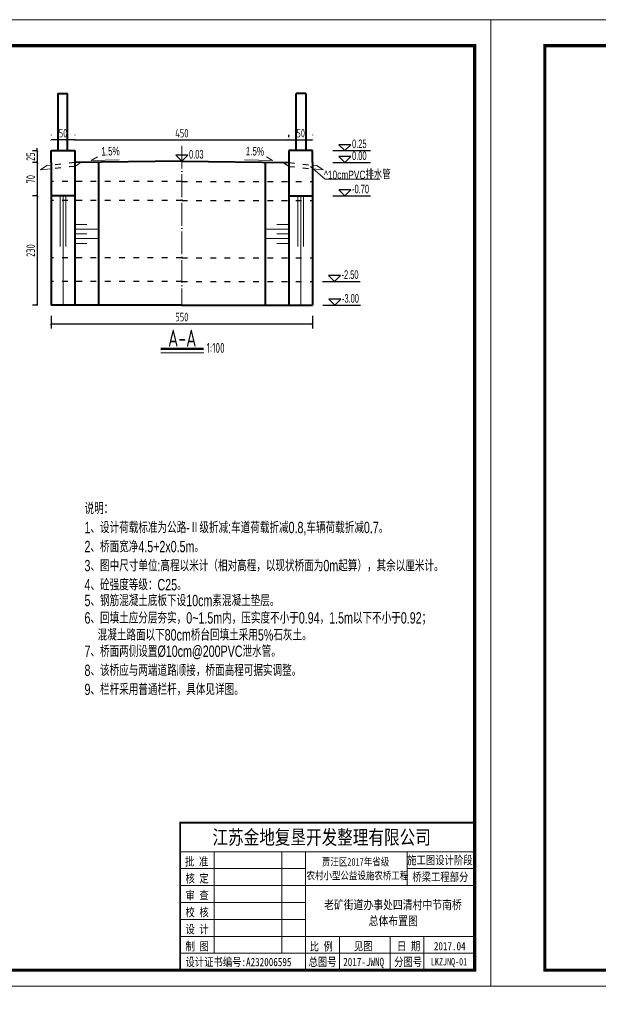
# Model space of a CAD drawing. Header units: inches. Extents: x 97745 to 142261, y 62673 to 100665.
# Tile 83 of 148: x 105590 to 106808, y 94883 to 96952. Entities that reach past the tile are written whole.
import ezdxf
from ezdxf.enums import TextEntityAlignment as Align

# ---------------------------------------------------------------- set-up
doc = ezdxf.new("R2010")
doc.units = ezdxf.units.IN
doc.header["$MEASUREMENT"] = 0
for name, pattern in [('ACAD_ISO03W100', [30, 12, -18]), ('ACAD_ISO04W100', [30, 24, -3, 0, -3]), ('DASHED', [0.75, 0.5, -0.25])]:
    doc.linetypes.add(name, pattern=pattern)
doc.layers.get('0').update_dxf_attribs({"lineweight": 15})
for name, color, linetype, lineweight in [('00、2粗实线', 1, 'Continuous', 40), ('00、4细实线', 4, 'Continuous', 18), ('00、5虚线', 2, 'DASHED', 18), ('BM1', 7, 'Continuous', 15), ('中心线', 3, 'ACAD_ISO04W100', 18), ('文字', 7, 'Continuous', 20), ('栏杆', 5, 'Continuous', 40), ('符号', 9, 'Continuous', 20), ('细线', 7, 'Continuous', 25), ('虚线', 2, 'ACAD_ISO03W100', 25)]:
    doc.layers.add(name, color=color, linetype=linetype, lineweight=lineweight)
for name, color, linetype in [('1', 7, 'Continuous'), ('dim', 4, 'Continuous'), ('断面标高标注', 3, 'Continuous')]:
    doc.layers.add(name, color=color, linetype=linetype)
doc.styles.add('03、he-e', font='hztxt_e.shx', dxfattribs={"width": 0.65, "bigfont": 'hztxt.shx'})
doc.styles.add('hz-e', font='hztxt_e.shx', dxfattribs={"width": 0.8, "height": 330, "bigfont": 'hztxt.shx'})
doc.styles.add('HZE', font='hztxt_e.shx', dxfattribs={"width": 0.75, "bigfont": 'hztxt.shx'})
doc.styles.add('HZTXT', font='tssdeng.shx', dxfattribs={"width": 0.75, "bigfont": 'hztxt.shx'})
doc.styles.get("Standard").update_dxf_attribs({"font": 'hztxt_e.shx', "width": 0.7, "bigfont": 'hztxt.shx'})
doc.styles.add('三级钢', font='tssdeng.shx', dxfattribs={"width": 0.7, "height": 30, "bigfont": 'hztxt.shx'})
doc.styles.add('图框', font='SIMFANG.TTF', dxfattribs={"width": 0.8, "height": 4})
doc.dimstyles.new('3', dxfattribs={"dimtxt": 25, "dimasz": 12, "dimexe": 10, "dimexo": 30, "dimgap": 5, "dimtad": 1, "dimdec": 0, "dimzin": 0, "dimdsep": 46, "dimtxsty": 'HZTXT', "dimblk": 'ARCHTICK', "dimcen": 0, "dimclrt": 7, "dimazin": 2, "dimtfac": 1, "dimtdec": 0, "dimtix": 1, "dimtmove": 2, "dimatfit": 3, "dimfxl": 250, "dimtolj": 1, "dimtzin": 0, "dimarcsym": 0})

# ---------------------------------------------------------------- blocks, each defined once
blk = doc.blocks.new('_ArchTick')
at = {"color": 0, "linetype": 'ByBlock', "const_width": 0.15}
blk.add_lwpolyline([(-0.5, -0.5), (0.5, 0.5)], dxfattribs=at)
blk = doc.blocks.new('*D863')
at = {"color": 0, "lineweight": -2}
for p, q in [((105626.3, 96582.1), (105617.3, 96582.1)), ((105627.3, 96582.1), (105627.3, 96352.1)), ((105626.3, 96352.1), (105617.3, 96352.1))]:
    blk.add_line(p, q, dxfattribs=at)
at = {"color": 0, "lineweight": -2, "xscale": 5, "yscale": 5, "zscale": 5}
for p, rotation in [((105627.3, 96582.1), 90), ((105627.3, 96352.1), 270)]:
    blk.add_blockref('_ArchTick', p, dxfattribs=dict(at, rotation=rotation))
at = {"color": 7, "insert": (105613.3, 96467.1), "char_height": 18, "attachment_point": 5, "rotation": 90, "style": 'HZTXT'}
blk.add_mtext('\\A1;230', dxfattribs=at)
blk = doc.blocks.new('*D864')
at = {"color": 0, "lineweight": -2}
for p, q in [((106156.3, 96710.4), (106156.3, 96709.9)), ((106206.3, 96710.4), (106206.3, 96709.9)), ((106156.3, 96699.9), (106206.3, 96699.9))]:
    blk.add_line(p, q, dxfattribs=at)
at = {"color": 0, "lineweight": -2, "xscale": 5, "yscale": 5, "zscale": 5, "rotation": 180}
blk.add_blockref('_ArchTick', (106156.3, 96699.9), dxfattribs=at)
at = {"color": 0, "lineweight": -2, "xscale": 5, "yscale": 5, "zscale": 5}
blk.add_blockref('_ArchTick', (106206.3, 96699.9), dxfattribs=at)
at = {"color": 7, "insert": (106181.3, 96713.9), "char_height": 18, "attachment_point": 5, "style": 'HZTXT'}
blk.add_mtext('\\A1;50', dxfattribs=at)
blk = doc.blocks.new('*D865')
at = {"color": 0, "lineweight": -2}
for p, q in [((105626.3, 96652.1), (105617.3, 96652.1)), ((105627.3, 96652.1), (105627.3, 96582.1)), ((105626.3, 96582.1), (105617.3, 96582.1))]:
    blk.add_line(p, q, dxfattribs=at)
at = {"color": 0, "lineweight": -2, "xscale": 5, "yscale": 5, "zscale": 5}
for p, rotation in [((105627.3, 96652.1), 90), ((105627.3, 96582.1), 270)]:
    blk.add_blockref('_ArchTick', p, dxfattribs=dict(at, rotation=rotation))
at = {"color": 7, "insert": (105613.3, 96617.1), "char_height": 18, "attachment_point": 5, "rotation": 90, "style": 'HZTXT'}
blk.add_mtext('\\A1;70', dxfattribs=at)
blk = doc.blocks.new('*D894')
at = {"color": 0, "lineweight": -2}
for p, q in [((105656.3, 96330), (105656.3, 96303.4)), ((106206.3, 96330), (106206.3, 96303.4)), ((105656.3, 96313.4), (106206.3, 96313.4))]:
    blk.add_line(p, q, dxfattribs=at)
at = {"color": 0, "lineweight": -2, "xscale": 5, "yscale": 5, "zscale": 5, "rotation": 180}
blk.add_blockref('_ArchTick', (105656.3, 96313.4), dxfattribs=at)
at = {"color": 0, "lineweight": -2, "xscale": 5, "yscale": 5, "zscale": 5}
blk.add_blockref('_ArchTick', (106206.3, 96313.4), dxfattribs=at)
at = {"color": 7, "insert": (105931.3, 96327.4), "char_height": 18, "attachment_point": 5, "style": 'HZTXT'}
blk.add_mtext('\\A1;550', dxfattribs=at)
blk = doc.blocks.new('*D895')
at = {"color": 0, "lineweight": -2}
for p, q in [((105706.3, 96710.4), (105706.3, 96709.9)), ((106156.3, 96705.4), (106156.3, 96709.9)), ((105706.3, 96699.9), (106156.3, 96699.9))]:
    blk.add_line(p, q, dxfattribs=at)
at = {"color": 0, "lineweight": -2, "xscale": 5, "yscale": 5, "zscale": 5, "rotation": 180}
blk.add_blockref('_ArchTick', (105706.3, 96699.9), dxfattribs=at)
at = {"color": 0, "lineweight": -2, "xscale": 5, "yscale": 5, "zscale": 5}
blk.add_blockref('_ArchTick', (106156.3, 96699.9), dxfattribs=at)
at = {"color": 7, "insert": (105931.3, 96713.9), "char_height": 18, "attachment_point": 5, "style": 'HZTXT'}
blk.add_mtext('\\A1;450', dxfattribs=at)
blk = doc.blocks.new('*D896')
at = {"color": 0, "lineweight": -2}
for p, q in [((105656.3, 96710.4), (105656.3, 96709.9)), ((105706.3, 96710.4), (105706.3, 96709.9)), ((105706.3, 96699.9), (105656.3, 96699.9))]:
    blk.add_line(p, q, dxfattribs=at)
at = {"color": 0, "lineweight": -2, "xscale": 5, "yscale": 5, "zscale": 5, "rotation": 180}
blk.add_blockref('_ArchTick', (105656.3, 96699.9), dxfattribs=at)
at = {"color": 0, "lineweight": -2, "xscale": 5, "yscale": 5, "zscale": 5}
blk.add_blockref('_ArchTick', (105706.3, 96699.9), dxfattribs=at)
at = {"color": 7, "insert": (105681.3, 96713.9), "char_height": 18, "attachment_point": 5, "style": 'HZTXT'}
blk.add_mtext('\\A1;50', dxfattribs=at)
blk = doc.blocks.new('*D899')
at = {"color": 0, "lineweight": -2}
for p, q in [((105627.3, 96677.1), (105627.3, 96682.1)), ((105626.3, 96677.1), (105617.3, 96677.1)), ((105627.3, 96677.1), (105627.3, 96652.1)), ((105626.3, 96652.1), (105617.3, 96652.1)), ((105627.3, 96652.1), (105627.3, 96647.1))]:
    blk.add_line(p, q, dxfattribs=at)
at = {"color": 0, "lineweight": -2, "xscale": 5, "yscale": 5, "zscale": 5}
for p, rotation in [((105627.3, 96677.1), 270), ((105627.3, 96652.1), 90)]:
    blk.add_blockref('_ArchTick', p, dxfattribs=dict(at, rotation=rotation))
at = {"color": 7, "insert": (105613.3, 96664.6), "char_height": 18, "attachment_point": 5, "rotation": 90, "style": 'HZTXT'}
blk.add_mtext('\\A1;25', dxfattribs=at)

msp = doc.modelspace()

# ---------------------------------------------------------------- linework, layer by layer
for p, q in [((105753.539, 96664.514), (105740.358, 96656.437)), ((106109.114, 96664.514), (106122.294, 96656.437)), ((105740.358, 96656.437), (105799.297, 96657.981)), ((106122.294, 96656.437), (106063.356, 96657.981)), ((106202.178, 96643.893), (106232.703, 96616.982)), ((106232.703, 96616.982), (106347.872, 96616.982))]:
    msp.add_line(p, q)
at = {"ltscale": 5}
msp.add_line((105977.711, 96252.462), (105886.985, 96252.462), dxfattribs=at)
at = {"layer": '00、2粗实线', "ltscale": 2}
for p, q in [((105656.326, 96652.149), (105656.326, 96677.149)), ((105656.326, 96677.149), (105706.326, 96677.149)), ((105706.326, 96677.149), (105706.326, 96652.149)), ((106206.326, 96677.149), (106156.326, 96677.149)), ((106156.326, 96677.149), (106156.326, 96652.149)), ((106206.326, 96652.149), (106206.326, 96677.149)), ((105656.326, 96652.149), (105656.326, 96352.149)), ((105931.326, 96655.149), (105706.326, 96652.149)), ((105706.326, 96652.149), (105706.326, 96352.149)), ((105756.326, 96652.149), (105756.326, 96352.149)), ((105931.326, 96655.149), (106156.326, 96652.149)), ((106106.326, 96652.149), (106106.326, 96352.149)), ((106156.326, 96652.149), (106156.326, 96352.149)), ((106206.326, 96652.149), (106206.326, 96352.149)), ((105706.326, 96582.149), (105656.326, 96582.149)), ((106156.326, 96582.149), (106206.326, 96582.149)), ((105931.326, 96352.149), (105656.326, 96352.149)), ((105931.326, 96352.149), (106206.326, 96352.149))]:
    msp.add_line(p, q, dxfattribs=at)
at = {"layer": '00、4细实线', "ltscale": 2}
for p, q in [((105634.161, 96636.529), (105647.341, 96645.872)), ((105656.326, 96646.829), (105647.341, 96645.872)), ((106206.326, 96646.829), (106215.312, 96645.872)), ((106228.492, 96636.529), (106215.312, 96645.872)), ((105656.324, 96638.884), (105634.161, 96636.529)), ((106206.328, 96638.884), (106228.492, 96636.529))]:
    msp.add_line(p, q, dxfattribs=at)
at = {"layer": '00、4细实线'}
for p, q in [((105675.561, 96582.149), (105675.561, 96476.008)), ((105681.326, 96582.149), (105681.326, 96352.149)), ((105687.092, 96582.149), (105687.092, 96476.008)), ((106175.561, 96582.149), (106175.561, 96476.008)), ((106181.326, 96582.149), (106181.326, 96352.149)), ((106187.092, 96582.149), (106187.092, 96476.008))]:
    msp.add_line(p, q, dxfattribs=at)
at = {"layer": '00、5虚线', "ltscale": 50}
msp.add_line((105706.326, 96644.198), (105718.682, 96652.149), dxfattribs=at)
at = {"layer": 'BM1', "color": 0, "linetype": 'Continuous'}
for p, q in [((105928.114, 95264.501), (106547.47, 95264.501)), ((105928.114, 95264.501), (105928.114, 94954.315)), ((105928.114, 94954.315), (105928.114, 95264.501)), ((105928.114, 95203.481), (106547.47, 95203.481)), ((105999.304, 94989.91), (105999.304, 95203.481)), ((106141.685, 95203.481), (106141.685, 94989.91)), ((106191.518, 95203.481), (106191.518, 94954.315)), ((106405.089, 95132.291), (106405.089, 95203.481)), ((105928.114, 95167.886), (106191.518, 95167.886)), ((106405.089, 95167.886), (106547.47, 95167.886)), ((105928.114, 95132.291), (106547.47, 95132.291)), ((105928.114, 95096.695), (106191.518, 95096.695)), ((105928.114, 95061.1), (106191.518, 95061.1)), ((105928.114, 95025.505), (106547.47, 95025.505)), ((106262.708, 95025.505), (106262.708, 94954.315)), ((106369.494, 95025.505), (106369.494, 94954.315)), ((106440.685, 95025.505), (106440.685, 94989.91)), ((106440.685, 94954.315), (106440.685, 95025.505)), ((105928.114, 94989.91), (106547.47, 94989.91))]:
    msp.add_line(p, q, dxfattribs=at)
at = {"layer": 'BM1'}
for points, const_width in [([(103708.27, 96952.132), (106581.324, 96952.132), (106581.324, 94920.46), (103708.27, 94920.46), (103708.27, 96952.132)], 0.677), ([(106581.324, 96952.132), (109454.379, 96952.132), (109454.379, 94920.46), (106581.324, 94920.46), (106581.324, 96952.132)], 0.677), ([(103708.27, 94920.46), (107951.098, 94920.46), (107951.098, 91920.157), (103708.27, 91920.157), (103708.27, 94920.46)], 1)]:
    msp.add_lwpolyline(points, dxfattribs=dict(at, const_width=const_width))
for points in [[(103708.27, 96952.132), (106581.324, 96952.132), (106581.324, 94920.46), (103708.27, 94920.46)], [(106581.324, 96952.132), (109454.379, 96952.132), (109454.379, 94920.46), (106581.324, 94920.46)], [(103708.27, 94920.46), (107951.098, 94920.46), (107951.098, 91920.157), (103708.27, 91920.157)]]:
    msp.add_lwpolyline(points, close=True, dxfattribs=at)
at = {"layer": 'BM1', "color": 0, "linetype": 'Continuous', "const_width": 6.771}
for points in [[(103821.926, 94954.315), (103821.926, 96897.756), (106547.47, 96897.756), (106547.47, 94954.315)], [(106694.981, 94954.315), (106694.981, 96897.756), (109420.525, 96897.756), (109420.525, 94954.315)]]:
    msp.add_lwpolyline(points, close=True, dxfattribs=at)
at = {"layer": 'BM1', "color": 0, "linetype": 'Continuous', "const_width": 3.56}
msp.add_lwpolyline([(106547.47, 95264.501), (105928.114, 95264.501), (105928.114, 94954.315)], dxfattribs=at)
at = {"layer": 'dim'}
for p, q in [((106249.145, 96677.149), (106328.326, 96677.149)), ((106249.145, 96652.149), (106328.326, 96652.149)), ((106249.145, 96582.149), (106328.326, 96582.149))]:
    msp.add_line(p, q, dxfattribs=at)
for points in [[(106261.747, 96689.747), (106274.345, 96677.149), (106286.943, 96689.747)], [(106261.747, 96664.747), (106274.345, 96652.149), (106286.943, 96664.747)], [(106261.747, 96594.747), (106274.345, 96582.149), (106286.943, 96594.747)]]:
    msp.add_lwpolyline(points, close=True, dxfattribs=at)
at = {"layer": '中心线', "ltscale": 2}
msp.add_line((105931.326, 96687.628), (105931.326, 96352.149), dxfattribs=at)
at = {"layer": '断面标高标注'}
for p, q in [((105906.171, 96655.149), (105974.488, 96655.149)), ((106227, 96402.149), (106306.181, 96402.149)), ((106227.906, 96352.149), (106307.087, 96352.149))]:
    msp.add_line(p, q, dxfattribs=at)
for points in [[(105918.773, 96667.747), (105931.371, 96655.149), (105943.969, 96667.747)], [(106239.602, 96414.747), (106252.2, 96402.149), (106264.799, 96414.747)], [(106240.508, 96364.747), (106253.106, 96352.149), (106265.704, 96364.747)]]:
    msp.add_lwpolyline(points, close=True, dxfattribs=at)
at = {"layer": '栏杆'}
for p, q in [((105670.594, 96797.149), (105670.594, 96677.149)), ((105670.594, 96797.149), (105690.594, 96797.149)), ((105690.594, 96677.149), (105690.594, 96797.149)), ((106172.058, 96677.149), (106172.058, 96797.149)), ((106192.058, 96797.149), (106172.058, 96797.149)), ((106192.058, 96797.149), (106192.058, 96677.149))]:
    msp.add_line(p, q, dxfattribs=at)
at = {"layer": '符号'}
for p, q in [((105706.326, 96522.149), (105731.326, 96522.149)), ((106156.326, 96522.149), (106131.326, 96522.149)), ((105706.326, 96512.149), (105756.326, 96512.149)), ((105706.326, 96502.149), (105731.326, 96502.149)), ((106156.326, 96512.149), (106106.326, 96512.149)), ((106156.326, 96502.149), (106131.326, 96502.149)), ((105706.326, 96492.149), (105756.326, 96492.149)), ((105706.326, 96482.149), (105731.326, 96482.149)), ((106156.326, 96492.149), (106106.326, 96492.149)), ((106156.326, 96482.149), (106131.326, 96482.149))]:
    msp.add_line(p, q, dxfattribs=at)
at = {"layer": '细线', "ltscale": 5, "const_width": 4.8}
msp.add_lwpolyline([(105886.985, 96260.298), (105977.222, 96260.298)], dxfattribs=at)
at = {"layer": '虚线'}
for p, q in [((105706.326, 96644.198), (105656.324, 96638.884)), ((105706.326, 96652.149), (105656.326, 96646.829)), ((106156.326, 96644.198), (106143.97, 96652.149)), ((106156.326, 96652.149), (106206.326, 96646.829)), ((106156.326, 96644.198), (106206.328, 96638.884)), ((105931.326, 96612.149), (105656.326, 96612.149)), ((105931.326, 96612.149), (106206.326, 96612.149)), ((105931.326, 96572.149), (105656.326, 96572.149)), ((105931.326, 96572.149), (106206.326, 96572.149)), ((105931.326, 96452.149), (105656.326, 96452.149)), ((105931.326, 96452.149), (106206.326, 96452.149)), ((105931.326, 96402.149), (105656.326, 96402.149)), ((105931.326, 96402.149), (106206.326, 96402.149))]:
    msp.add_line(p, q, dxfattribs=at)

# ---------------------------------------------------------------- texts
at = {"ltscale": 5, "style": '三级钢', "width": 0.7}
msp.add_text('A-A', height=36, dxfattribs=at).set_placement((105932.104, 96264.935), align=Align.CENTER)
msp.add_text('1:100', height=21, dxfattribs=at).set_placement((105983.511, 96252.038))
at = {"style": 'hz-e', "width": 0.7}
for s, p in [('说明：', (105726.505, 95913.058)), ('1、设计荷载标准为公路-Ⅱ级折减:车道荷载折减0.8,车辆荷载折减0.7。', (105726.505, 95872.978)), ('2、桥面宽净4.5+2x0.5m。', (105726.505, 95832.898)), ('3、图中尺寸单位:高程以米计（相对高程，以现状桥面为0m起算），其余以厘米计。', (105726.505, 95792.818)), ('4、砼强度等级：C25。', (105726.505, 95752.738)), ('5、钢筋混凝土底板下设10cm素混凝土垫层。', (105726.505, 95719.457)), ('6、回填土应分层夯实，0~1.5m内，压实度不小于0.94，1.5m以下不小于0.92；', (105726.505, 95682.911)), ('混凝土路面以下80cm桥台回填土采用5%%%石灰土。', (105754.14, 95647.248)), ('7、桥面两侧设置%%C10cm@200PVC泄水管。', (105726.505, 95612.849)), ('8、该桥应与两端道路顺接，桥面高程可据实调整。', (105726.505, 95572.769)), ('9、栏杆采用普通栏杆，具体见详图。', (105726.505, 95532.689))]:
    msp.add_text(s, height=24, dxfattribs=at).set_placement(p)
at = {"layer": '1', "color": 7, "linetype": 'Continuous', "style": '图框', "width": 0.8}
for s, height, p in [('江苏金地复垦开发整理有限公司 ', 30.0739, (105995.699, 95218.785)), ('批 准', 17.5431, (105938.081, 95173.911)), ('贾汪区2017年省级', 15.9483, (106225.859, 95174.138)), ('核 定', 17.5431, (105938.977, 95138.5)), ('农村小型公益设施农桥工程', 15.94828, (106193.543, 95145.286)), ('审 查', 17.5431, (105938.977, 95102.905)), ('校 核', 17.5431, (105938.977, 95067.31)), ('设 计', 17.5431, (105938.977, 95031.715)), ('制 图', 17.5431, (105939.208, 94995.627)), ('比 例', 17.5431, (106200.197, 94995.439)), ('见图', 17.5431, (106293.184, 94996.063)), ('日 期', 17.5431, (106383.917, 94996.063)), ('2017.04', 17.5431, (106461.513, 94996.063)), ('设计证书编号:A232006595 ', 17.54311, (105938.988, 94962.799)), ('总图号', 17.5431, (106197.892, 94962.903)), ('2017-JWNQ', 17.5431, (106270.854, 94962.903)), ('分图号', 17.5431, (106378.019, 94962.903))]:
    msp.add_text(s, height=height, dxfattribs=at).set_placement(p)
at = {"layer": '1', "color": 7, "linetype": 'Continuous', "char_height": 17.5431, "width": 145.71151, "attachment_point": 5, "style": '图框'}
for s, insert in [('施工图设计阶段', (106474.161, 95184.645)), ('桥梁工程部分', (106475.19, 95149.373))]:
    msp.add_mtext(s, dxfattribs=dict(at, insert=insert))
at = {"layer": 'BM1', "color": 0, "linetype": 'Continuous', "style": '图框', "width": 0.8}
msp.add_text('LKZJNQ-01', height=15.5746, dxfattribs=at).set_placement((106455.287, 94964.407))
at = {"layer": 'dim', "color": 3, "width": 0.7}
for s, rotation, p in [('1.5%%%', 1.5, (105762.516, 96661.176)), ('1.5%', 358.5, (106065.499, 96662.083))]:
    msp.add_text(s, height=18, rotation=rotation, dxfattribs=at).set_placement(p, align=Align.BOTTOM_LEFT)
at = {"layer": 'dim', "color": 3, "style": '03、he-e', "width": 0.65}
for s, p in [('0.25', (106289.465, 96677.149)), ('0.00', (106289.465, 96652.149)), ('-0.70', (106289.465, 96582.149))]:
    msp.add_text(s, height=18, dxfattribs=at).set_placement(p, align=Align.BOTTOM_LEFT)
at = {"layer": '文字', "ltscale": 2, "style": 'HZE', "width": 0.75}
msp.add_text('^ 10cmPVC排水管', height=17.5, dxfattribs=at).set_placement((106230.36, 96617.598))
at = {"layer": '文字', "linetype": 'Continuous', "style": '图框', "width": 0.8}
for s, height, p in [('老矿街道办事处四清村中节南桥', 18.46976, (106230.673, 95082.561)), ('总体布置图', 18.4698, (106324.481, 95048.697))]:
    msp.add_text(s, height=height, dxfattribs=at).set_placement(p)
at = {"layer": '断面标高标注', "color": 3, "style": '03、he-e', "width": 0.65}
for s, p in [('0.03', (105946.491, 96655.149)), ('-2.50', (106267.32, 96402.149)), ('-3.00', (106268.226, 96352.149))]:
    msp.add_text(s, height=18, dxfattribs=at).set_placement(p, align=Align.BOTTOM_LEFT)

# ---------------------------------------------------------------- dimensions: what is measured, and where the dimension line sits
for base, p1, p2, angle, picture, middle in [((105656.326, 96699.856), (105706.326, 96680.419), (105656.326, 96680.419), 180, '*D896', (105681.326, 96713.856)), ((106156.326, 96699.856), (105706.326, 96680.419), (106156.326, 96675.419), 180, '*D895', (105931.326, 96713.856)), ((105627.344, 96652.149), (105656.326, 96677.149), (105656.326, 96652.149), 90, '*D899', (105613.344, 96664.649)), ((105627.344, 96582.149), (105656.326, 96652.149), (105656.326, 96582.149), 90, '*D865', (105613.344, 96617.149)), ((105627.344, 96352.149), (105656.326, 96582.149), (105656.326, 96352.149), 90, '*D863', (105613.344, 96467.149)), ((106206.326, 96313.358), (105656.326, 96359.976), (106206.326, 96359.976), 180, '*D894', (105931.326, 96327.358))]:
    dim = msp.add_linear_dim(base=base, p1=p1, p2=p2, angle=angle, dimstyle='3', override={"dimtxt": 18, "dimasz": 5})
    dim.commit()
    dim.dimension.update_dxf_attribs({"geometry": picture, "text_midpoint": middle})
dim = msp.add_linear_dim(base=(106206.326, 96699.856), p1=(106156.326, 96680.419), p2=(106206.326, 96680.419), dimstyle='3', override={"dimtxt": 18, "dimasz": 5})
dim.commit()
dim.dimension.update_dxf_attribs({"geometry": '*D864', "text_midpoint": (106181.326, 96713.856)})

doc.saveas('drawing.dxf')
